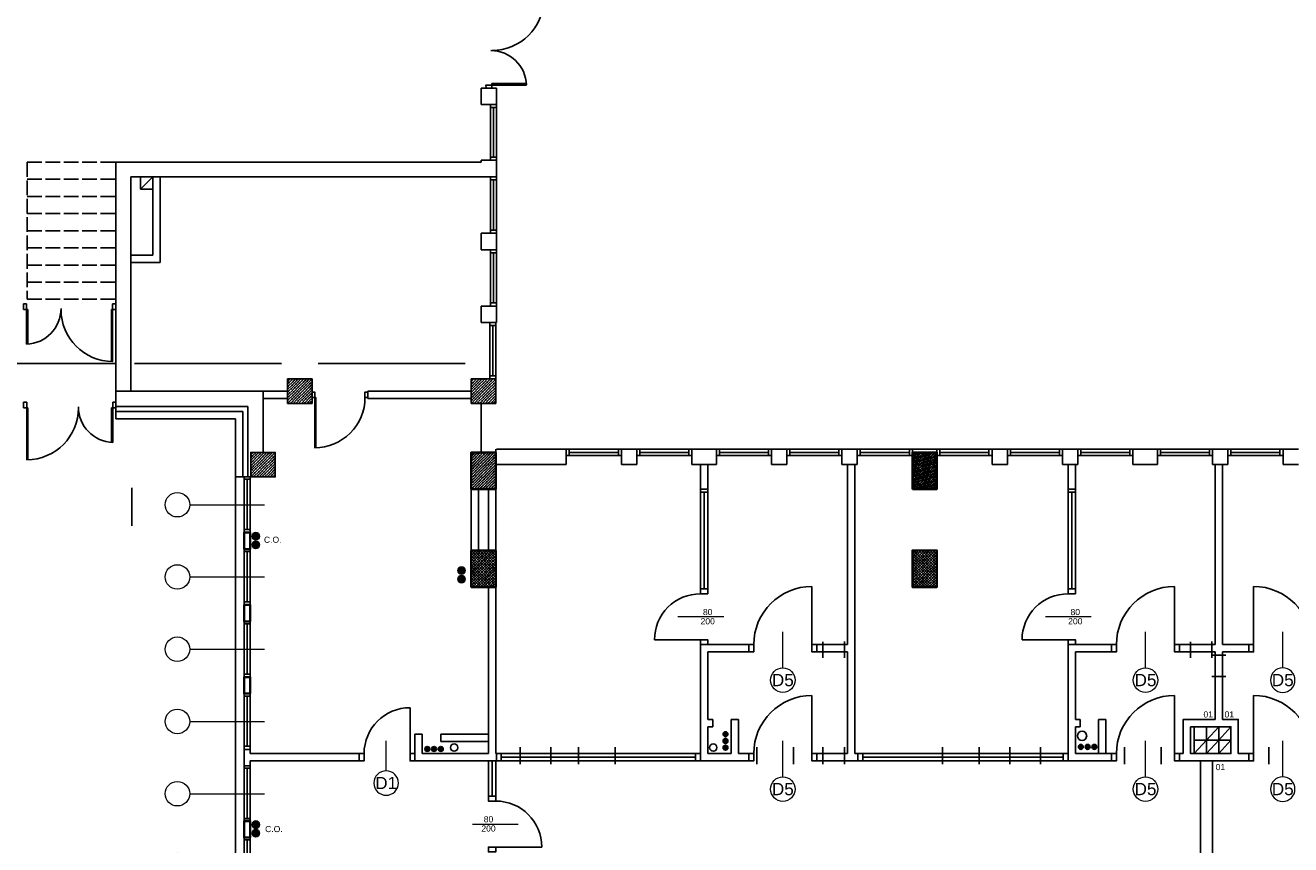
# Model space of a CAD drawing. Header units: millimetres. Extents: x 44889 to 52866, y -11417 to -4315.
# Tile 24 of 74: x 45812 to 46845, y -6307 to -5637. Entities that reach past the tile are written whole.
import ezdxf
from ezdxf.enums import TextEntityAlignment as Align

# ---------------------------------------------------------------- set-up
doc = ezdxf.new("R2010")
doc.units = ezdxf.units.MM
doc.linetypes.add('ACAD_ISO02W100', pattern=[15, 12, -3])
doc.layers.get('0').update_dxf_attribs({"color": 9})
for name, color, linetype, lineweight in [('kreskowanie', 9, 'Continuous', 18), ('linie gr 0.35', 9, 'Continuous', 35), ('opis stolarki', 251, 'Continuous', 18), ('opisy małe', 251, 'Continuous', 18), ('słupy gr0.7', 9, 'Continuous', 35)]:
    doc.layers.add(name, color=color, linetype=linetype, lineweight=lineweight)
for name, color, linetype in [('Podkład', 9, 'Continuous'), ('przepusty', 9, 'Continuous'), ('wentylacja', 7, 'Continuous')]:
    doc.layers.add(name, color=color, linetype=linetype)
doc.styles.add('arial', font='arial.ttf')
doc.styles.get("Standard").update_dxf_attribs({"font": 'arial.ttf', "height": 15})

# ---------------------------------------------------------------- blocks, each defined once
blk = doc.blocks.new('drzwi1.2')
at = {"layer": 'Podkład'}
for p, q in [((14551.1, 6563), (14551.1, 6568.4)), ((14551.1, 6568.4), (14560.5, 6568.4)), ((14560.5, 6568.4), (14560.5, 6561.1)), ((14645.5, 6563), (14551.1, 6563)), ((14560.5, 6561.1), (14645.5, 6561.1)), ((14560.5, 6424.7), (14617, 6424.7)), ((14560.5, 6417.4), (14560.5, 6424.7)), ((14617.1, 6422.4), (14551.1, 6422.4)), ((14551.1, 6417.4), (14560.5, 6417.4))]:
    blk.add_line(p, q, dxfattribs=at)
for centre, radius, start, end in [((14560.5, 6563.7), 85, 270, 359.5423), ((14559, 6420.6), 58.1, 1.7987, 89.98)]:
    blk.add_arc(centre, radius, start, end, dxfattribs=at)
blk = doc.blocks.new('34TY')
at = {"layer": 'Podkład'}
blk.add_line((95.2, -109.5), (98.6, -113.1), dxfattribs=at)
at = {"layer": 'Podkład', "xscale": 0.9933774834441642, "yscale": 0.9933774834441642, "zscale": 0.9933774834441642, "rotation": 42.87014679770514}
blk.add_blockref('drzwi1.2', (-6158.1, -14619.4), dxfattribs=at)
blk = doc.blocks.new('słup 4')
at = {"layer": 'kreskowanie'}
h = blk.add_hatch(dxfattribs=at)
h.set_pattern_fill('ANSI36', color=256, style=0)
h.set_pattern_definition([(45, (-20, -40), (1.6838, 6.17393), [7.9375, -1.5875, 0, -1.5875])])
h.paths.add_polyline_path([(20, 20), (-20, 20), (-20, -40), (20, -40)])
at = {"layer": 'słupy gr0.7'}
blk.add_lwpolyline([(-20, -40), (20, -40), (20, 20), (-20, 20)], close=True, dxfattribs=at)
blk = doc.blocks.new('OKNO-03')
for p, q in [((45.5, 5), (-45.5, 5)), ((-45.5, -5), (-45.5, 5)), ((-40.5, -5), (-40.5, 5)), ((41.5, 0), (-40.5, 0)), ((41.5, -5), (41.5, 5)), ((45.5, -5), (45.5, 5)), ((45.5, -5), (-45.5, -5))]:
    blk.add_line(p, q)
at = {"layer": 'opis stolarki'}
blk.add_line((0, 93.9), (0, -28), dxfattribs=at)
blk.add_circle((0, 113.9), 20, dxfattribs=at)
at = {"layer": 'opis stolarki', "style": 'arial'}
blk.add_attdef('04', text='', height=20, dxfattribs=at).set_placement((0, 63.9), align=Align.MIDDLE)
blk = doc.blocks.new('M$C551F3024103')
at = {"layer": 'linie gr 0.35'}
blk.add_lwpolyline([(-13.5, 0), (13.5, 0), (13.5, 10), (-13.5, 10)], close=True, dxfattribs=at)
at = {"layer": 'opisy małe', "style": 'arial'}
blk.add_attdef('BB', text='', height=10, dxfattribs=at).set_placement((0, 13.3), align=Align.CENTER)
blk = doc.blocks.new('D1-V')
blk.add_line((-39, 58), (-39, 133))
for points in [[(-39, 58), (-47, 58), (-47, 46), (-39, 46)], [(44, 58), (36, 58), (36, 46), (44, 46)]]:
    blk.add_lwpolyline(points, close=True)
blk.add_arc((-39, 58), 75, 360, 90)
at = {"layer": 'opis stolarki'}
blk.add_line((0, 30), (0, 79), dxfattribs=at)
blk.add_circle((0, 10), 20, dxfattribs=at)
blk.add_attdef('D1', text='', height=20, dxfattribs=at).set_placement((0, 10), align=Align.MIDDLE)
blk = doc.blocks.new('c.o.')
at = {"layer": 'przepusty'}
for points in [[(6, 0, 1), (-6, 0, 1)], [(20, 0, 1), (8, 0, 1)]]:
    blk.add_hatch(color=256, dxfattribs=at).paths.add_polyline_path(points)
for centre in [(0, 0), (14, 0)]:
    blk.add_circle(centre, 6, dxfattribs=at)
blk = doc.blocks.new('wentylacja 3')
at = {"layer": 'wentylacja'}
blk.add_line((20, 22), (0, 0), dxfattribs=at)
blk.add_lwpolyline([(0, 0), (20, 0), (20, 22), (0, 22)], close=True, dxfattribs=at)
blk = doc.blocks.new('przepust 3x')
at = {"layer": 'przepusty'}
for points in [[(4, 11, 1), (-4, 11, 1)], [(4, 0, 1), (-4, 0, 1)], [(4, -11, 1), (-4, -11, 1)]]:
    blk.add_hatch(color=256, dxfattribs=at).paths.add_polyline_path(points)
for centre in [(0, 11), (0, 0), (0, -11)]:
    blk.add_circle(centre, 4, dxfattribs=at)
blk = doc.blocks.new('D5')
blk.add_line((103, 12), (103, 107))
for points in [[(0, 12), (8, 12), (8, 0), (0, 0)], [(103, 12), (111, 12), (111, 0), (103, 0)]]:
    blk.add_lwpolyline(points, close=True)
blk.add_arc((103, 12), 95, 90, 180)
at = {"layer": 'opis stolarki'}
blk.add_line((55.5, -26), (55.5, 33), dxfattribs=at)
blk.add_circle((55.5, -46), 20, dxfattribs=at)
blk.add_attdef('D5', text='', height=20, dxfattribs=at).set_placement((55.5, -46), align=Align.MIDDLE)
blk = doc.blocks.new('M$C6751F5240116')
blk.add_line((8, 12), (8, 87))
for points in [[(8, 12), (0, 12), (0, 0), (8, 0)], [(91, 12), (83, 12), (83, 0), (91, 0)]]:
    blk.add_lwpolyline(points, close=True)
blk.add_arc((8, 12), 75, 360, 90)
at = {"layer": 'opis stolarki'}
blk.add_line((45.5, -26), (45.5, 48.7), dxfattribs=at)
at = {"layer": 'opis stolarki', "style": 'arial'}
for p in [(38.3, 0.1), (53.3, 0.1)]:
    blk.add_attdef('D0', text='', height=10, rotation=90, dxfattribs=at).set_placement(p, align=Align.MIDDLE)

msp = doc.modelspace()

# ---------------------------------------------------------------- hatches: boundary and pattern name
at = {"layer": 'Podkład'}
h = msp.add_hatch(dxfattribs=at)
h.set_pattern_fill('ANSI36', color=256, scale=0.5, style=0)
h.set_pattern_definition([(45, (45366.0162, -5946.1265), (0.841899, 3.086963), [3.96875, -0.79375, 0, -0.79375])])
h.paths.add_polyline_path([(46046.02, -5946.13), (46046.02, -5926.13), (46026.02, -5926.13), (46026.02, -5946.13)])
h = msp.add_hatch(dxfattribs=at)
h.set_pattern_fill('ANSI36', color=256, scale=0.5, style=0)
h.set_pattern_definition([(45, (45516.0162, -5946.1265), (0.841899, 3.086963), [3.96875, -0.79375, 0, -0.79375])])
h.paths.add_polyline_path([(46196.02, -5946.13), (46196.02, -5926.13), (46176.02, -5926.13), (46176.02, -5946.13)])
h = msp.add_hatch(dxfattribs=at)
h.set_pattern_fill('ANSI36', color=256, scale=0.5, style=0)
h.set_pattern_definition([(45, (45336.0162, -6006.1265), (0.841899, 3.086963), [3.96875, -0.79375, 0, -0.79375])])
h.paths.add_polyline_path([(46016.02, -6006.13), (46016.02, -5986.13), (45996.02, -5986.13), (45996.02, -6006.13)])
h = msp.add_hatch(dxfattribs=at)
h.set_pattern_fill('ANSI36', color=256, scale=0.5, style=0)
h.set_pattern_definition([(45, (46176.0162, -6016.1265), (0.8419, 3.08696), [3.96875, -0.79375, 0, -0.79375])])
h.paths.add_polyline_path([(46196.02, -6016.13), (46196.02, -5986.13), (46176.02, -5986.13), (46176.02, -6016.13)])
h = msp.add_hatch(dxfattribs=at)
h.set_pattern_fill('ANSI36', color=256, scale=0.5, style=0)
h.set_pattern_definition([(45, (46536.0162, -6016.1265), (0.8419, 3.08696), [3.96875, -0.79375, 0, -0.79375])])
h.paths.add_polyline_path([(46556.02, -6016.13), (46556.02, -5986.13), (46536.02, -5986.13), (46536.02, -6016.13)])
h = msp.add_hatch(dxfattribs=at)
h.set_pattern_fill('ANSI36', color=256, scale=0.5, style=0)
h.set_pattern_definition([(315, (46176.0162, -6066.1265), (0.8419, -3.08696), [3.96875, -0.79375, 0, -0.79375])])
h.paths.add_polyline_path([(46176.02, -6066.13), (46176.02, -6096.13), (46196.02, -6096.13), (46196.02, -6066.13)])

# ---------------------------------------------------------------- linework, layer by layer
for p, q in [((46184.14, -5688.63), (46196.64, -5688.63)), ((46184.14, -5688.63), (46184.14, -5702.13)), ((46196.64, -5688.63), (46196.64, -5702.13)), ((46184.14, -5702.13), (46196.64, -5702.13)), ((46191.64, -5702.13), (46191.64, -5747.63)), ((46196.64, -5704.63), (46191.64, -5704.63)), ((46194.14, -5745.13), (46194.14, -5704.63)), ((46196.64, -5747.63), (46196.64, -5702.13)), ((45886.02, -5958.63), (45886.02, -5749.13)), ((45886.02, -5749.13), (46184.14, -5749.13)), ((46184.14, -5747.63), (46196.64, -5747.63)), ((46184.14, -5747.63), (46184.14, -5749.13)), ((46196.64, -5745.13), (46191.64, -5745.13)), ((46196.64, -5747.63), (46196.64, -5761.13)), ((45898.02, -5936.13), (45898.02, -5761.13)), ((45898.02, -5761.13), (46196.64, -5761.13)), ((45906.02, -5771.13), (45906.02, -5761.13)), ((45906.02, -5771.13), (45916.02, -5761.13)), ((45916.02, -5825.13), (45916.02, -5761.13)), ((45922.02, -5831.13), (45922.02, -5761.13)), ((46191.64, -5761.13), (46191.64, -5807.13)), ((46196.64, -5807.13), (46196.64, -5761.13)), ((45906.02, -5771.13), (45916.02, -5771.13)), ((46196.64, -5763.63), (46191.64, -5763.63)), ((46194.14, -5804.63), (46194.14, -5763.63)), ((46184.14, -5807.13), (46196.64, -5807.13)), ((46184.14, -5807.13), (46184.14, -5820.63)), ((46196.64, -5804.63), (46191.64, -5804.63)), ((46196.64, -5807.13), (46196.64, -5820.63)), ((46184.14, -5820.63), (46196.64, -5820.63)), ((46191.64, -5820.63), (46191.64, -5866.63)), ((46196.64, -5823.13), (46191.64, -5823.13)), ((46194.14, -5864.13), (46194.14, -5823.13)), ((46196.64, -5866.63), (46196.64, -5820.63)), ((45898.02, -5825.13), (45916.02, -5825.13)), ((45898.02, -5831.13), (45922.02, -5831.13)), ((46196.64, -5864.13), (46191.64, -5864.13)), ((46184.14, -5866.63), (46196.64, -5866.63)), ((46184.14, -5866.63), (46184.14, -5880.13)), ((46196.64, -5866.63), (46196.64, -5880.13)), ((46184.14, -5880.13), (46196.64, -5880.13)), ((46191.02, -5880.13), (46191.02, -5926.13)), ((46196.02, -5882.63), (46191.02, -5882.63)), ((46193.52, -5923.63), (46193.52, -5882.63)), ((46196.02, -5926.13), (46196.02, -5880.13)), ((45736.02, -5913.63), (45886.02, -5913.63)), ((45901.02, -5913.63), (46021.02, -5913.63)), ((46051.02, -5913.63), (46171.02, -5913.63)), ((46196.02, -5923.63), (46191.02, -5923.63)), ((45886.02, -5936.13), (46006.02, -5936.13)), ((46006.02, -5986.13), (46006.02, -5936.13)), ((46006.02, -5936.13), (46026.02, -5936.13)), ((46091.52, -5936.13), (46176.02, -5936.13)), ((45886.02, -5948.63), (45993.52, -5948.63)), ((45993.52, -6006.13), (45993.52, -5948.63)), ((46006.02, -5942.13), (46026.02, -5942.13)), ((46091.52, -5942.13), (46176.02, -5942.13)), ((46184.14, -5946.13), (46184.14, -5986.13)), ((45886.02, -5952.63), (45989.52, -5952.63)), ((45886.02, -5958.63), (45983.52, -5958.63)), ((45983.52, -5958.63), (45983.52, -6356.13)), ((45983.52, -6006.13), (45983.52, -5958.63)), ((45989.52, -6006.13), (45989.52, -5952.63)), ((46196.02, -5986.13), (46196.02, -5983.63)), ((46196.64, -5983.63), (46253.52, -5983.63)), ((46253.52, -5996.13), (46253.52, -5983.63)), ((46298.52, -5983.63), (46253.52, -5983.63)), ((46253.52, -5988.63), (46298.52, -5988.63)), ((46256.02, -5988.63), (46256.02, -5983.63)), ((46256.02, -5986.13), (46296.02, -5986.13)), ((46296.02, -5988.63), (46296.02, -5983.63)), ((46298.52, -5996.13), (46298.52, -5983.63)), ((46298.52, -5983.63), (46311.02, -5983.63)), ((46311.02, -5996.13), (46311.02, -5983.63)), ((46356.02, -5983.63), (46311.02, -5983.63)), ((46311.02, -5988.63), (46356.02, -5988.63)), ((46313.52, -5988.63), (46313.52, -5983.63)), ((46313.52, -5986.13), (46353.52, -5986.13)), ((46353.52, -5988.63), (46353.52, -5983.63)), ((46356.02, -5996.13), (46356.02, -5983.63)), ((46356.02, -5983.63), (46376.02, -5983.63)), ((46376.02, -5996.13), (46376.02, -5983.63)), ((46421.02, -5983.63), (46376.02, -5983.63)), ((46376.02, -5988.63), (46421.02, -5988.63)), ((46378.52, -5988.63), (46378.52, -5983.63)), ((46378.52, -5986.13), (46418.52, -5986.13)), ((46418.52, -5988.63), (46418.52, -5983.63)), ((46421.02, -5996.13), (46421.02, -5983.63)), ((46421.02, -5983.63), (46433.52, -5983.63)), ((46433.52, -5996.13), (46433.52, -5983.63)), ((46478.52, -5983.63), (46433.52, -5983.63)), ((46433.52, -5988.63), (46478.52, -5988.63)), ((46436.02, -5988.63), (46436.02, -5983.63)), ((46436.02, -5986.13), (46476.02, -5986.13)), ((46476.02, -5988.63), (46476.02, -5983.63)), ((46478.52, -5996.13), (46478.52, -5983.63)), ((46478.52, -5983.63), (46491.02, -5983.63)), ((46491.02, -5996.13), (46491.02, -5983.63)), ((46536.02, -5983.63), (46491.02, -5983.63)), ((46491.02, -5988.63), (46536.02, -5988.63)), ((46493.52, -5988.63), (46493.52, -5983.63)), ((46493.52, -5986.13), (46533.52, -5986.13)), ((46533.52, -5988.63), (46533.52, -5983.63)), ((46536.02, -5986.13), (46536.02, -5983.63)), ((46536.02, -5983.63), (46556.02, -5983.63)), ((46556.02, -5986.13), (46556.02, -5983.63)), ((46601.02, -5983.63), (46556.02, -5983.63)), ((46556.02, -5988.63), (46601.02, -5988.63)), ((46558.52, -5988.63), (46558.52, -5983.63)), ((46558.52, -5986.13), (46598.52, -5986.13)), ((46598.52, -5988.63), (46598.52, -5983.63)), ((46601.02, -5996.13), (46601.02, -5983.63)), ((46601.02, -5983.63), (46613.52, -5983.63)), ((46613.52, -5996.13), (46613.52, -5983.63)), ((46658.52, -5983.63), (46613.52, -5983.63)), ((46613.52, -5988.63), (46658.52, -5988.63)), ((46616.02, -5988.63), (46616.02, -5983.63)), ((46616.02, -5986.13), (46656.02, -5986.13)), ((46656.02, -5988.63), (46656.02, -5983.63)), ((46658.52, -5996.13), (46658.52, -5983.63)), ((46658.52, -5983.63), (46671.02, -5983.63)), ((46671.02, -5996.13), (46671.02, -5983.63)), ((46716.02, -5983.63), (46671.02, -5983.63)), ((46671.02, -5988.63), (46716.02, -5988.63)), ((46673.52, -5988.63), (46673.52, -5983.63)), ((46673.52, -5986.13), (46713.52, -5986.13)), ((46713.52, -5988.63), (46713.52, -5983.63)), ((46716.02, -5996.13), (46716.02, -5983.63)), ((46716.02, -5983.63), (46736.02, -5983.63)), ((46736.02, -5996.13), (46736.02, -5983.63)), ((46781.02, -5983.63), (46736.02, -5983.63)), ((46736.02, -5988.63), (46781.02, -5988.63)), ((46738.52, -5988.63), (46738.52, -5983.63)), ((46738.52, -5986.13), (46778.52, -5986.13)), ((46778.52, -5988.63), (46778.52, -5983.63)), ((46781.02, -5996.13), (46781.02, -5983.63)), ((46781.02, -5983.63), (46793.52, -5983.63)), ((46793.52, -5996.13), (46793.52, -5983.63)), ((46838.52, -5983.63), (46793.52, -5983.63)), ((46793.52, -5988.63), (46838.52, -5988.63)), ((46796.02, -5988.63), (46796.02, -5983.63)), ((46796.02, -5986.13), (46836.02, -5986.13)), ((46836.02, -5988.63), (46836.02, -5983.63)), ((46838.52, -5996.13), (46838.52, -5983.63)), ((46838.52, -5983.63), (46851.02, -5983.63)), ((46196.02, -5996.13), (46253.52, -5996.13)), ((46298.52, -5996.13), (46311.02, -5996.13)), ((46356.02, -5996.13), (46376.02, -5996.13)), ((46363.02, -6016.13), (46363.02, -5996.13)), ((46369.02, -6016.13), (46369.02, -5996.13)), ((46421.02, -5996.13), (46433.52, -5996.13)), ((46478.52, -5996.13), (46491.02, -5996.13)), ((46483.02, -6143.13), (46483.02, -5996.13)), ((46489.02, -6232.13), (46489.02, -5996.13)), ((46601.02, -5996.13), (46613.52, -5996.13)), ((46658.52, -5996.13), (46671.02, -5996.13)), ((46663.02, -5996.13), (46663.02, -6016.13)), ((46669.02, -6016.13), (46669.02, -5996.13)), ((46716.02, -5996.13), (46736.02, -5996.13)), ((46781.02, -5996.13), (46793.52, -5996.13)), ((46783.02, -5996.13), (46783.02, -6143.13)), ((46789.02, -5996.13), (46789.02, -6143.13)), ((46838.52, -5996.13), (46851.02, -5996.13)), ((45996.02, -6006.13), (45983.52, -6006.13)), ((46176.02, -6016.13), (46176.02, -6066.13)), ((46182.02, -6016.13), (46182.02, -6066.13)), ((46190.02, -6016.13), (46190.02, -6066.13)), ((46196.02, -6016.13), (46196.02, -6066.13)), ((46363.02, -6016.13), (46363.02, -6097.63)), ((46369.02, -6016.13), (46363.02, -6016.13)), ((46363.02, -6016.13), (46369.02, -6016.13)), ((46369.02, -6018.63), (46363.02, -6018.63)), ((46366.02, -6018.63), (46366.02, -6097.63)), ((46369.02, -6016.13), (46369.02, -6097.63)), ((46663.02, -6016.13), (46663.02, -6097.63)), ((46669.02, -6016.13), (46663.02, -6016.13)), ((46663.02, -6016.13), (46669.02, -6016.13)), ((46669.02, -6018.63), (46663.02, -6018.63)), ((46666.02, -6018.63), (46666.02, -6097.63)), ((46669.02, -6016.13), (46669.02, -6097.63)), ((46190.02, -6096.13), (46190.02, -6232.13)), ((46196.02, -6096.13), (46196.02, -6232.13)), ((46363.02, -6143.13), (46402.52, -6143.13)), ((46363.02, -6143.13), (46363.02, -6238.13)), ((46402.52, -6149.13), (46402.52, -6143.13)), ((46458.02, -6149.13), (46458.02, -6143.13)), ((46458.02, -6143.13), (46483.02, -6143.13)), ((46463.02, -6153.91), (46463.02, -6140.71)), ((46480.52, -6153.91), (46480.52, -6140.43)), ((46663.02, -6143.13), (46698.52, -6143.13)), ((46663.02, -6143.13), (46663.02, -6238.13)), ((46698.52, -6149.13), (46698.52, -6143.13)), ((46754.02, -6143.13), (46783.02, -6143.13)), ((46754.02, -6143.13), (46754.02, -6149.13)), ((46763.02, -6153.91), (46763.02, -6140.71)), ((46780.52, -6153.91), (46780.52, -6140.43)), ((46789.02, -6143.13), (46810.52, -6143.13)), ((46810.52, -6143.13), (46810.52, -6149.13)), ((46369.02, -6149.13), (46402.52, -6149.13)), ((46369.02, -6149.13), (46369.02, -6204.13)), ((46458.02, -6149.13), (46483.02, -6149.13)), ((46483.02, -6232.13), (46483.02, -6149.13)), ((46669.02, -6204.13), (46669.02, -6149.13)), ((46669.02, -6149.13), (46698.52, -6149.13)), ((46754.02, -6149.13), (46783.02, -6149.13)), ((46791.95, -6151.63), (46780.52, -6151.63)), ((46783.02, -6149.13), (46783.02, -6204.13)), ((46789.02, -6149.13), (46810.52, -6149.13)), ((46789.02, -6149.13), (46789.02, -6204.13)), ((46791.95, -6169.13), (46780.52, -6169.13)), ((46373.02, -6204.13), (46369.02, -6204.13)), ((46373.02, -6204.13), (46373.02, -6210.13)), ((46388.02, -6204.13), (46388.02, -6232.13)), ((46394.02, -6204.13), (46388.02, -6204.13)), ((46394.02, -6204.13), (46394.02, -6232.13)), ((46673.02, -6204.13), (46673.02, -6210.13)), ((46688.02, -6204.13), (46688.02, -6232.13)), ((46694.02, -6204.13), (46694.02, -6232.13)), ((46130.02, -6216.13), (46130.02, -6238.13)), ((46136.02, -6216.13), (46130.02, -6216.13)), ((46136.02, -6216.13), (46136.02, -6232.13)), ((46190.02, -6216.13), (46151.02, -6216.13)), ((46151.02, -6216.13), (46151.02, -6222.13)), ((46373.02, -6210.13), (46369.02, -6210.13)), ((46369.02, -6210.13), (46369.02, -6232.13)), ((46669.02, -6210.13), (46669.02, -6232.13)), ((46673.02, -6210.13), (46669.02, -6210.13)), ((46190.02, -6222.13), (46151.02, -6222.13)), ((46216.02, -6240.77), (46216.02, -6226.76)), ((46241.02, -6240.77), (46241.02, -6226.76)), ((46263.52, -6240.77), (46263.52, -6226.76)), ((46293.52, -6240.77), (46293.52, -6226.76)), ((46409.02, -6240.77), (46409.02, -6226.76)), ((46439.02, -6240.77), (46439.02, -6226.76)), ((46463.02, -6240.77), (46463.02, -6226.76)), ((46480.52, -6240.77), (46480.52, -6226.76)), ((46560.52, -6240.77), (46560.52, -6226.76)), ((46590.52, -6240.77), (46590.52, -6226.76)), ((46615.52, -6240.77), (46615.52, -6226.76)), ((46640.52, -6240.77), (46640.52, -6226.76)), ((46709.02, -6240.77), (46709.02, -6226.76)), ((46739.02, -6240.77), (46739.02, -6226.76)), ((46827.02, -6240.77), (46827.02, -6226.76)), ((46084.52, -6232.13), (45995.62, -6232.13)), ((46084.52, -6232.13), (46084.52, -6238.13)), ((46190.02, -6232.13), (46136.02, -6232.13)), ((46196.52, -6232.13), (46196.02, -6232.13)), ((46363.02, -6232.13), (46196.52, -6232.13)), ((46196.52, -6232.13), (46196.52, -6238.13)), ((46200.52, -6235.13), (46359.02, -6235.13)), ((46388.02, -6232.13), (46369.02, -6232.13)), ((46402.52, -6232.13), (46394.02, -6232.13)), ((46402.52, -6238.13), (46402.52, -6232.13)), ((46458.02, -6238.13), (46458.02, -6232.13)), ((46483.02, -6232.13), (46458.02, -6232.13)), ((46491.52, -6232.13), (46489.02, -6232.13)), ((46491.52, -6238.13), (46491.52, -6232.13)), ((46663.02, -6232.13), (46491.52, -6232.13)), ((46495.52, -6235.13), (46659.02, -6235.13)), ((46698.52, -6232.13), (46669.02, -6232.13)), ((46698.52, -6232.13), (46698.52, -6238.13)), ((46754.02, -6232.13), (46754.02, -6238.13)), ((46757.02, -6232.13), (46754.02, -6232.13)), ((46810.52, -6232.13), (46802.02, -6232.13)), ((46810.52, -6232.13), (46810.52, -6238.13)), ((46084.52, -6238.13), (45995.62, -6238.13)), ((46196.52, -6238.13), (46130.02, -6238.13)), ((46190.02, -6238.13), (46190.02, -6266.88)), ((46193.02, -6238.13), (46193.02, -6266.88)), ((46196.02, -6238.13), (46196.02, -6266.88)), ((46363.02, -6238.13), (46196.52, -6238.13)), ((46402.52, -6238.13), (46363.02, -6238.13)), ((46491.52, -6238.13), (46458.02, -6238.13)), ((46663.02, -6238.13), (46491.52, -6238.13)), ((46663.02, -6238.13), (46698.52, -6238.13)), ((46810.52, -6238.13), (46754.02, -6238.13)), ((46771.02, -6238.13), (46771.02, -6362.13)), ((46781.02, -6238.13), (46781.02, -6362.13))]:
    msp.add_line(p, q, dxfattribs=at)
at = {"layer": 'Podkład', "linetype": 'ACAD_ISO02W100'}
for p, q in [((45813.52, -5749.13), (45813.52, -5861.13)), ((45813.52, -5749.13), (45886.02, -5749.13)), ((45813.52, -5763.13), (45886.02, -5763.13)), ((45813.52, -5777.13), (45886.02, -5777.13)), ((45813.52, -5791.13), (45886.02, -5791.13)), ((45813.52, -5805.13), (45886.02, -5805.13)), ((45813.52, -5819.13), (45886.02, -5819.13)), ((45813.52, -5833.13), (45886.02, -5833.13)), ((45813.52, -5847.13), (45886.02, -5847.13)), ((45813.52, -5861.13), (45886.02, -5861.13))]:
    msp.add_line(p, q, dxfattribs=at)
at = {"layer": 'Podkład'}
for points in [[(46026.02, -5946.13), (46046.02, -5946.13), (46046.02, -5926.13), (46026.02, -5926.13)], [(46176.02, -5946.13), (46196.02, -5946.13), (46196.02, -5926.13), (46176.02, -5926.13)], [(45996.02, -6006.13), (46016.02, -6006.13), (46016.02, -5986.13), (45996.02, -5986.13)], [(46176.02, -6016.13), (46196.02, -6016.13), (46196.02, -5986.13), (46176.02, -5986.13)], [(46536.02, -6016.13), (46556.02, -6016.13), (46556.02, -5986.13), (46536.02, -5986.13)], [(46176.02, -6066.13), (46196.02, -6066.13), (46196.02, -6096.13), (46176.02, -6096.13)], [(46763.02, -6210.13), (46796.02, -6210.13), (46796.02, -6232.13), (46763.02, -6232.13)], [(46766.02, -6221.14), (46776.02, -6221.14), (46776.02, -6210.14), (46766.02, -6210.14)], [(46200.52, -6232.13), (46196.52, -6232.13), (46196.52, -6238.13), (46200.52, -6238.13)], [(46363.02, -6232.13), (46359.02, -6232.13), (46359.02, -6238.13), (46363.02, -6238.13)], [(46495.52, -6232.13), (46491.52, -6232.13), (46491.52, -6238.13), (46495.52, -6238.13)], [(46663.02, -6232.13), (46659.02, -6232.13), (46659.02, -6238.13), (46663.02, -6238.13)]]:
    msp.add_lwpolyline(points, close=True, dxfattribs=at)
for points, format in [([(46089.24, -5941.4), (46091.52, -5941.4), (46091.52, -5936.85), (46089.24, -5936.85), (46089.24, -5941.4, -0.4142136), (46048.29, -5982.35), (46048.29, -5936.85), (46046.02, -5936.85), (46046.02, -5941.4), (46049.2, -5941.4), (46049.2, -5982.35)], "xyb"), ([(45899, -6046.13, 1.5, 1.5, 0), (45899, -6014.88, 0, 0, 0)], "xyseb")]:
    msp.add_lwpolyline(points, format=format, dxfattribs=at)
for points in [[(46091.52, -5942.13), (46091.52, -5936.13)], [(46669.02, -6204.13), (46673.02, -6204.13)], [(46688.02, -6204.13), (46694.02, -6204.13)], [(46783.02, -6204.13), (46757.02, -6204.13), (46757.02, -6232.13)], [(46789.02, -6204.13), (46802.02, -6204.13), (46802.02, -6232.13)], [(45995.62, -6232.13), (45995.62, -6228.63), (45990.62, -6228.63), (45990.62, -6242.13), (45995.62, -6242.13), (45995.62, -6238.13)]]:
    msp.add_lwpolyline(points, dxfattribs=at)
for centre, radius in [((46674.52, -6217.63), 3.75), ((46161.98, -6227.19), 3), ((46373.5, -6227.19), 3)]:
    msp.add_circle(centre, radius, dxfattribs=at)

# ---------------------------------------------------------------- block references
for name, p, xscale, yscale, zscale, rotation in [('34TY', (46190.39, -5613.13), 0.503333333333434, 0.503333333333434, 0.503333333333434, 317.1298532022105), ('34TY', (45886.02, -5867.13), 0.5033333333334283, 0.5033333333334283, 0.5033333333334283, 227.1298532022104), ('34TY', (45810.52, -5947.38), -0.5033333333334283, 0.5033333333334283, 0.5033333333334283, 132.8701467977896), ('OKNO-03', (45993.12, -6028.88), 0.5, 0.5, 0.5, 90), ('c.o.', (46000.11, -6061.63), 0.5, 0.5, 0.5, 90), ('OKNO-03', (45993.12, -6087.88), 0.5, 0.5, 0.5, 90), ('słup 4', (46186.02, -6086.13), 0.5, 0.5, 0.5, 180), ('słup 4', (46546.02, -6086.13), -0.5, 0.5, 0.5, 180), ('c.o.', (46168.02, -6089.63), 0.5, 0.5, 0.5, 90), ('M$C551F3024103', (45995.62, -6117.38), 0.5, 0.5, 0.5, 90), ('OKNO-03', (45993.12, -6146.88), 0.5, 0.5, 0.5, 90), ('M$C551F3024103', (45995.62, -6176.38), 0.5, 0.5, 0.5, 90), ('OKNO-03', (45993.12, -6205.88), 0.5, 0.5, 0.5, 90), ('przepust 3x', (46145.58, -6228.3), 0.5, 0.5, 0.5, 270), ('przepust 3x', (46679.02, -6226.63), 0.5, 0.5, 0.5, 90), ('OKNO-03', (45993.12, -6264.88), 0.5, 0.5, 0.5, 90), ('c.o.', (46000.11, -6297.13), 0.5, 0.5, 0.5, 90), ('OKNO-03', (45993.12, -6323.38), 0.5, 0.5, 0.5, 90)]:
    msp.add_blockref(name, p, dxfattribs=dict(at, xscale=xscale, yscale=yscale, zscale=zscale, rotation=rotation))
at = {"layer": 'Podkład', "xscale": 0.5, "yscale": 0.5, "zscale": 0.5}
for name, p in [('słup 4', (46186.02, -5996.13)), ('słup 4', (46546.02, -5996.13)), ('słup 4', (46546.02, -6076.13)), ('przepust 3x', (46383.45, -6221.8)), ('wentylacja 3', (46776.02, -6221.13)), ('wentylacja 3', (46786.02, -6221.13)), ('wentylacja 3', (46766.02, -6232.13)), ('wentylacja 3', (46776.02, -6232.13)), ('wentylacja 3', (46786.02, -6232.13))]:
    msp.add_blockref(name, p, dxfattribs=at)
at = {"layer": 'Podkład'}
ref = msp.add_blockref('M$C551F3024103', (45995.62, -6058.38), dxfattribs=dict(at, xscale=0.5, yscale=0.5, zscale=0.5, rotation=90))
ref.add_attrib('BB', 'C.O.', dxfattribs={"layer": 'opisy małe', "height": 5, "style": 'arial'}).set_placement((46013.97, -6059.98), align=Align.CENTER)
ref = msp.add_blockref('M$C6751F5240116', (46369.02, -6143.13), dxfattribs=dict(at, xscale=0.5, yscale=0.5, zscale=0.5, rotation=90))
ref.add_attrib('D0', '200', dxfattribs={"layer": 'opis stolarki', "height": 5, "style": 'arial'}).set_placement((46368.97, -6124), align=Align.MIDDLE)
ref.add_attrib('D0', '80', dxfattribs={"layer": 'opis stolarki', "height": 5, "style": 'arial'}).set_placement((46368.97, -6116.5), align=Align.MIDDLE)
ref = msp.add_blockref('D5', (46402.52, -6149.13), dxfattribs=dict(at, xscale=0.5, yscale=0.5, zscale=0.5))
ref.add_attrib('D5', 'D5', dxfattribs={"layer": 'opis stolarki', "height": 10, "style": 'arial'}).set_placement((46430.27, -6172.13), align=Align.MIDDLE)
ref = msp.add_blockref('M$C6751F5240116', (46669.02, -6143.13), dxfattribs=dict(at, xscale=0.5, yscale=0.5, zscale=0.5, rotation=90))
ref.add_attrib('D0', '200', dxfattribs={"layer": 'opis stolarki', "height": 5, "style": 'arial'}).set_placement((46668.97, -6124), align=Align.MIDDLE)
ref.add_attrib('D0', '80', dxfattribs={"layer": 'opis stolarki', "height": 5, "style": 'arial'}).set_placement((46668.97, -6116.5), align=Align.MIDDLE)
ref = msp.add_blockref('D5', (46698.52, -6149.13), dxfattribs=dict(at, xscale=0.5, yscale=0.5, zscale=0.5))
ref.add_attrib('D5', 'D5', dxfattribs={"layer": 'opis stolarki', "height": 10, "style": 'arial'}).set_placement((46726.27, -6172.13), align=Align.MIDDLE)
ref = msp.add_blockref('D5', (46866.02, -6149.13), dxfattribs=dict(at, xscale=-0.5, yscale=0.5, zscale=0.5))
ref.add_attrib('D5', 'D5', dxfattribs={"layer": 'opis stolarki', "height": 10, "style": 'arial'}).set_placement((46838.27, -6172.13), align=Align.MIDDLE)
ref = msp.add_blockref('D5', (46402.52, -6238.13), dxfattribs=dict(at, xscale=0.5, yscale=0.5, zscale=0.5))
ref.add_attrib('D5', 'D5', dxfattribs={"layer": 'opis stolarki', "height": 10, "style": 'arial'}).set_placement((46430.27, -6261.13), align=Align.MIDDLE)
ref = msp.add_blockref('D5', (46698.52, -6238.13), dxfattribs=dict(at, xscale=0.5, yscale=0.5, zscale=0.5))
ref.add_attrib('D5', 'D5', dxfattribs={"layer": 'opis stolarki', "height": 10, "style": 'arial'}).set_placement((46726.27, -6261.13), align=Align.MIDDLE)
ref = msp.add_blockref('D5', (46866.02, -6238.13), dxfattribs=dict(at, xscale=-0.5, yscale=0.5, zscale=0.5))
ref.add_attrib('D5', 'D5', dxfattribs={"layer": 'opis stolarki', "height": 10, "style": 'arial'}).set_placement((46838.27, -6261.13), align=Align.MIDDLE)
ref = msp.add_blockref('D1-V', (46106.52, -6261.13), dxfattribs=dict(at, xscale=-0.5, yscale=0.5, zscale=0.5))
ref.add_attrib('D1', 'D1', dxfattribs={"layer": 'opis stolarki', "height": 10, "style": 'arial'}).set_placement((46106.52, -6256.13), align=Align.MIDDLE)
ref = msp.add_blockref('M$C6751F5240116', (46190.02, -6312.38), dxfattribs=dict(at, xscale=-0.5, yscale=0.5, zscale=0.5, rotation=270))
ref.add_attrib('D0', '200', dxfattribs={"layer": 'opis stolarki', "height": 5, "style": 'arial'}).set_placement((46190.06, -6293.25), align=Align.MIDDLE)
ref.add_attrib('D0', '80', dxfattribs={"layer": 'opis stolarki', "height": 5, "style": 'arial'}).set_placement((46190.06, -6285.75), align=Align.MIDDLE)
ref = msp.add_blockref('M$C551F3024103', (45995.62, -6293.88), dxfattribs=dict(at, xscale=0.5, yscale=0.5, zscale=0.5, rotation=90))
ref.add_attrib('BB', 'C.O.', dxfattribs={"layer": 'opisy małe', "height": 5, "style": 'arial'}).set_placement((46014.92, -6296.22), align=Align.CENTER)

# ---------------------------------------------------------------- texts
at = {"layer": 'Podkład', "char_height": 5, "width": 4, "attachment_point": 1}
for insert in [(46773.56, -6197.62), (46790.78, -6197.62), (46783.54, -6240.63)]:
    msp.add_mtext('{\\fArial|b0|i0|c238|p34;01}', dxfattribs=dict(at, insert=insert))

doc.saveas('drawing.dxf')
